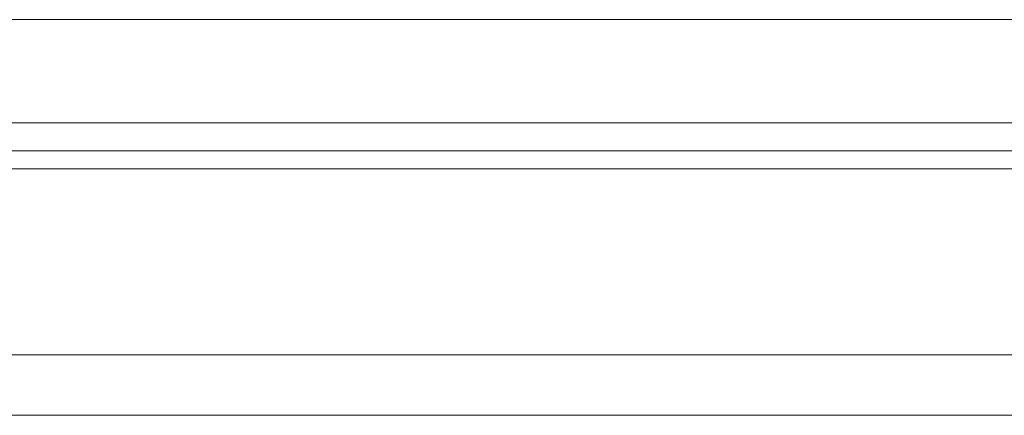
# Model space of a CAD drawing. Header units: millimetres. Extents: x 340 to 654, y 334 to 449.
# Tile 4 of 44: x 550.34 to 569.84, y 352.54 to 360.39. Entities that reach past the tile are written whole.
import ezdxf

# ---------------------------------------------------------------- set-up
doc = ezdxf.new("R2010")
doc.units = ezdxf.units.MM
doc.layers.add('OUT', color=3, linetype='Continuous')

msp = doc.modelspace()

# ---------------------------------------------------------------- linework, layer by layer
at = {"layer": 'OUT', "color": 0, "linetype": 'Continuous', "lineweight": 15}
for p, q in [((599.344, 360.392), (540.344, 360.392)), ((599.344, 358.342), (540.344, 358.342)), ((654.08, 357.788), (497.772, 357.788)), ((611.344, 357.434), (497.718, 357.434)), ((654.08, 353.742), (496.595, 353.742)), ((625.844, 352.542), (459.844, 352.542))]:
    msp.add_line(p, q, dxfattribs=at)

doc.saveas('drawing.dxf')
